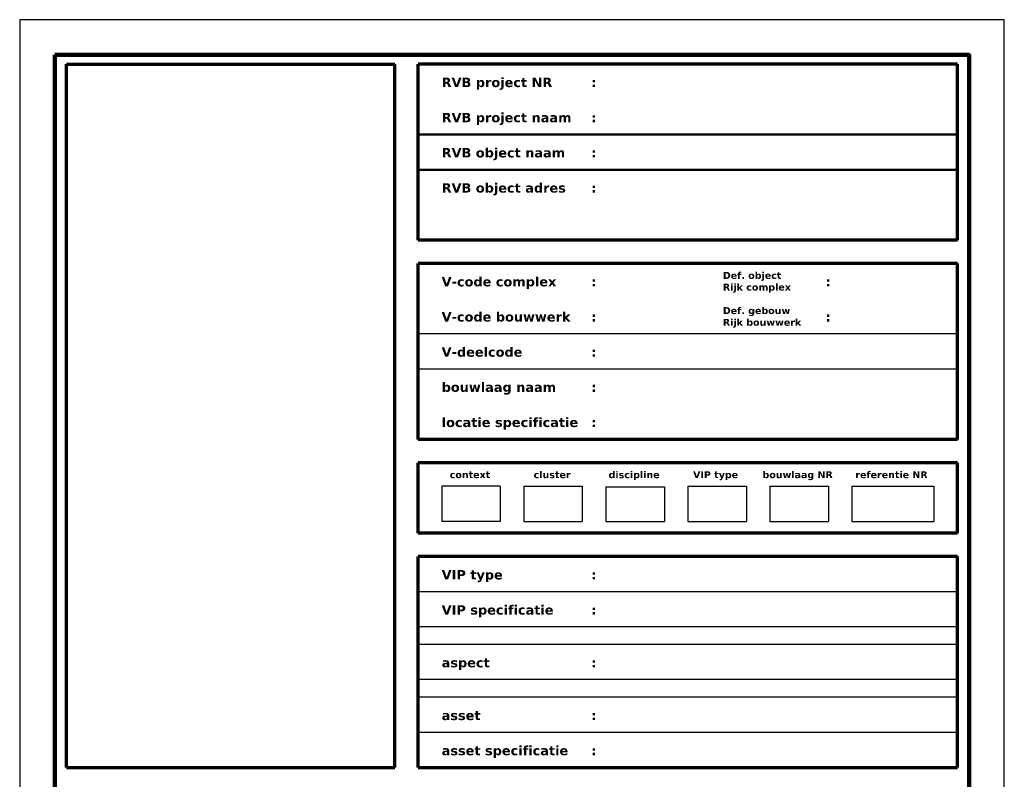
# Paper-space layout 'A4' of a CAD drawing. Header units: millimetres. Extents: x 0 to 217, y -304 to 0.
# Tile 78 of 78: x 0 to 210, y -162 to 0. Entities that reach past the tile are written whole.
import ezdxf
from ezdxf.enums import TextEntityAlignment as Align

# ---------------------------------------------------------------- set-up
doc = ezdxf.new("R2010")
doc.units = ezdxf.units.MM
doc.layers.add('--.--_-_bladrand', color=7, linetype='Continuous', plot=False)
for name, color, linetype in [('--.--_-_tekeningkader', 7, 'Continuous'), ('--.--_L_titelblok', 7, 'Continuous'), ('--.--_T_titelblok', 6, 'Continuous')]:
    doc.layers.add(name, color=color, linetype=linetype)
doc.styles.add('Verdana_3', font='verdana.ttf', dxfattribs={"height": 2})
doc.styles.add('Verdana_B', font='verdanab.ttf', dxfattribs={"height": 1.475})
doc.styles.add('Verdana_B_1', font='verdanab.ttf', dxfattribs={"height": 2})
doc.styles.add('Verdana_B_2', font='verdanab.ttf', dxfattribs={"height": 3.05})
doc.styles.add('Verdana_B_3', font='verdanab.ttf', dxfattribs={"height": 2.525})

# ---------------------------------------------------------------- blocks, each defined once
blk = doc.blocks.new('RCS_--_tekeningkader_A4')
at = {"layer": '--.--_-_bladrand'}
blk.add_lwpolyline([(0, 0), (0, -297), (210, -297), (210, 0)], close=True, dxfattribs=at)
at = {"layer": '--.--_-_tekeningkader', "lineweight": 120}
blk.add_lwpolyline([(7.5, -7.5), (7.5, -289.5), (202.5, -289.5), (202.5, -7.5)], close=True, dxfattribs=at)
blk = doc.blocks.new('RCS_--_titelblok_groot')
at = {"layer": '--.--_L_titelblok', "lineweight": 70}
for p, q in [((-200, 137.5), (-200, 287.5)), ((-200, 287.5), (-130, 287.5)), ((-130, 137.5), (-130, 287.5)), ((-125, 250), (-125, 287.5)), ((-10, 287.5), (-125, 287.5)), ((-10, 250), (-10, 287.5)), ((-10, 250), (-125, 250)), ((-10, 245), (-125, 245)), ((-125, 207.5), (-125, 245)), ((-10, 207.5), (-10, 245)), ((-10, 207.5), (-125, 207.5)), ((-125, 187.5), (-125, 202.5)), ((-10, 202.5), (-125, 202.5)), ((-10, 187.5), (-10, 202.5)), ((-10, 187.5), (-125, 187.5)), ((-125, 137.5), (-125, 182.5)), ((-10, 182.5), (-125, 182.5)), ((-10, 137.5), (-10, 182.5)), ((-200, 137.5), (-130, 137.5)), ((-125, 137.5), (-10, 137.5))]:
    blk.add_line(p, q, dxfattribs=at)
at = {"layer": '--.--_L_titelblok', "lineweight": 50}
for p, q in [((-10, 272.5), (-125, 272.5)), ((-10, 265), (-125, 265))]:
    blk.add_line(p, q, dxfattribs=at)
at = {"layer": '--.--_L_titelblok'}
for p, q in [((-10, 230), (-125, 230)), ((-10, 222.5), (-125, 222.5)), ((-120, 197.5), (-120, 190)), ((-107.5, 197.5), (-120, 197.5)), ((-107.5, 197.5), (-107.5, 190)), ((-102.5, 197.5), (-90, 197.5)), ((-102.5, 197.5), (-102.5, 190)), ((-90, 197.5), (-90, 190)), ((-67.5, 197.5), (-55, 197.5)), ((-67.5, 197.5), (-67.5, 190)), ((-55, 197.5), (-55, 190)), ((-50, 197.5), (-37.5, 197.5)), ((-50, 197.5), (-50, 190)), ((-37.5, 197.5), (-37.5, 190)), ((-32.5, 197.5), (-15, 197.5)), ((-32.5, 197.5), (-32.5, 190)), ((-15, 197.5), (-15, 190)), ((-85, 197.34), (-72.5, 197.34)), ((-85, 197.34), (-85, 190)), ((-72.5, 197.34), (-72.5, 190)), ((-107.5, 190), (-120, 190)), ((-102.5, 190), (-90, 190)), ((-85, 190), (-72.5, 190)), ((-67.5, 190), (-55, 190)), ((-50, 190), (-37.5, 190)), ((-32.5, 190), (-15, 190)), ((-10, 175), (-125, 175)), ((-10, 167.5), (-125, 167.5)), ((-10, 163.75), (-125, 163.75)), ((-10, 156.25), (-125, 156.25)), ((-10, 152.5), (-125, 152.5)), ((-10, 145), (-125, 145))]:
    blk.add_line(p, q, dxfattribs=at)
at = {"layer": '--.--_T_titelblok', "color": 7, "attachment_point": 1}
for s, insert, char_height, width, style in [('RVB project NR', (-120, 284.63), 2, 29.8228, 'Verdana_B_1'), ('\\fVerdana|b1|i0|c0|p34|;:', (-88.09, 284.63), 2, 1.3629, 'Verdana_B_1'), ('RVB project naam', (-120, 277.13), 2, 35.0337, 'Verdana_B_1'), ('\\fVerdana|b1|i0|c0|p34|;:', (-88.09, 277.13), 2, 1.3629, 'Verdana_B_1'), ('RVB object naam', (-120, 269.63), 2, 33.3502, 'Verdana_B_1'), ('\\fVerdana|b1|i0|c0|p34|;:', (-88.09, 269.63), 2, 1.3629, 'Verdana_B_1'), ('RVB object adres', (-120, 262.13), 2, 33.3502, 'Verdana_B_1'), ('\\fVerdana|b1|i0|c0|p34|;:', (-88.09, 262.13), 2, 1.3629, 'Verdana_B_1'), ('V-code complex', (-120, 242.13), 2, 31.0253, 'Verdana_B_1'), ('\\fVerdana|b1|i0|c0|p34|;:', (-88.09, 242.13), 2, 1.3629, 'Verdana_B_1'), ('Def. object', (-60.03, 243.2), 1.475, 15.7932, 'Verdana_B'), ('\\fVerdana|b1|i0|c0|p34|;:', (-38.09, 242.13), 2, 1.3629, 'Verdana_B_1'), ('Rijk complex', (-60.03, 240.7), 1.475, 18.519, 'Verdana_B'), ('Def. gebouw', (-60.03, 235.7), 1.475, 18.1181, 'Verdana_B'), ('V-code bouwwerk', (-120, 234.63), 2, 35.0337, 'Verdana_B_1'), ('\\fVerdana|b1|i0|c0|p34|;:', (-88.09, 234.63), 2, 1.3629, 'Verdana_B_1'), ('Rijk bouwwerk', (-60.03, 233.2), 1.475, 21.4852, 'Verdana_B'), ('\\fVerdana|b1|i0|c0|p34|;:', (-38.09, 234.63), 2, 1.3629, 'Verdana_B_1'), ('V-deelcode', (-120, 227.13), 2, 21.7257, 'Verdana_B_1'), ('\\fVerdana|b1|i0|c0|p34|;:', (-88.09, 227.13), 2, 1.3629, 'Verdana_B_1'), ('bouwlaag naam', (-120, 219.63), 2, 30.9451, 'Verdana_B_1'), ('\\fVerdana|b1|i0|c0|p34|;:', (-88.09, 219.63), 2, 1.3629, 'Verdana_B_1'), ('locatie specificatie', (-120, 212.13), 2, 36.3966, 'Verdana_B_1'), ('\\fVerdana|b1|i0|c0|p34|;:', (-88.09, 212.13), 2, 1.3629, 'Verdana_B_1'), ('context', (-118.28, 200.7), 1.475, 10.903, 'Verdana_B'), ('cluster', (-100.38, 200.7), 1.475, 9.9409, 'Verdana_B'), ('discipline', (-84.4, 200.7), 1.475, 13.6287, 'Verdana_B'), ('VIP type', (-66.38, 200.7), 1.475, 12.346, 'Verdana_B'), ('bouwlaag NR', (-51.57, 200.7), 1.475, 18.9198, 'Verdana_B'), ('referentie NR', (-31.77, 200.7), 1.475, 19.4008, 'Verdana_B'), ('VIP type', (-120, 179.63), 2, 16.8354, 'Verdana_B_1'), ('\\fVerdana|b1|i0|c0|p34|;:', (-88.09, 179.63), 2, 1.3629, 'Verdana_B_1'), ('VIP specificatie', (-120, 172.13), 2, 30.384, 'Verdana_B_1'), ('\\fVerdana|b1|i0|c0|p34|;:', (-88.09, 172.13), 2, 1.3629, 'Verdana_B_1'), ('aspect', (-120, 160.88), 2, 12.7468, 'Verdana_B_1'), ('\\fVerdana|b1|i0|c0|p34|;:', (-88.09, 160.88), 2, 1.3629, 'Verdana_B_1'), ('asset', (-120, 149.63), 2, 10.4219, 'Verdana_B_1'), ('\\fVerdana|b1|i0|c0|p34|;:', (-88.09, 149.63), 2, 1.3629, 'Verdana_B_1'), ('asset specificatie', (-120, 142.13), 2, 33.751, 'Verdana_B_1'), ('\\fVerdana|b1|i0|c0|p34|;:', (-88.09, 142.13), 2, 1.3629, 'Verdana_B_1')]:
    blk.add_mtext(s, dxfattribs=dict(at, insert=insert, char_height=char_height, width=width, style=style))
at = {"layer": '--.--_T_titelblok', "style": 'Verdana_3'}
for tag, p in [('$RCS_OG_PRJ_CODE', (-82.68, 282.51)), ('$RCS_OG_PRJ_NAAM', (-82.79, 275.13)), ('$RCS_V_NAAM', (-82.79, 267.63)), ('$RCS_V_ADRES1', (-82.79, 260.13)), ('$RCS_V_ADRES2', (-82.79, 256.38)), ('$RCS_V_ADRES3', (-82.79, 252.63)), ('$RCS_V_CMP_CODE', (-82.79, 240.13)), ('$RCS_V_CMP_CODE_OUD', (-32.73, 240.13)), ('$RCS_V_BWK_CODE', (-82.79, 232.63)), ('$RCS_V_BWK_CODE_OUD', (-32.73, 232.63)), ('$RCS_V_DEEL_CODE', (-82.73, 225.13)), ('$RCS_VIP_BWL_NAAM', (-82.55, 217.63)), ('$RCS_VIP_LOC_SPEC', (-82.55, 210.13)), ('$RCS_VIP_TYPE_NAAM', (-82.55, 177.63)), ('$RCS_VIP_TYPE_SPEC', (-82.55, 170.13)), ('$RCS_VIP_ASPECT', (-82.55, 158.88)), ('$RCS_VIP_ASSET', (-82.55, 147.63)), ('$RCS_VIP_ASSET_SPEC', (-82.55, 140.13)), ('$RCS_TEK_AUTEUR', (-162.79, 127.63)), ('$RCS_TEK_CONTROLE', (-162.79, 120.13)), ('$RCS_ON_PRJ_CODE', (-82.73, 120.13)), ('$RCS_TEK_ACCORDERING', (-162.79, 112.63)), ('$RCS_ON_BEDRIJF_NAAM', (-82.55, 112.63)), ('$RCS_VIP_DATUM_PEIL', (-162.73, 105.13)), ('$RCS_ON_BEDRIJF_ADRES1', (-82.55, 105.13)), ('$RCS_ON_BEDRIJF_ADRES2', (-82.55, 101.38)), ('$RCS_VIP_DATUM_CONTROLE', (-162.73, 97.63)), ('$RCS_ON_BEDRIJF_ADRES3', (-82.55, 97.63)), ('$RCS_TEK_NR', (-162.79, 85.13)), ('$RCS_TEK_NAAM', (-162.79, 77.63)), ('$RCS_VIP_DOC_CODE', (-162.73, 70.13)), ('$RCS_VIP_BESTAND_NAAM', (-162.55, 62.63)), ('$RCS_VIP_BESTAND_NAAM_BRON', (-162.55, 55.13)), ('$RCS_VIP_FASE', (-162.55, 42.63)), ('$RCS_VIP_FASE_CODE', (-162.73, 35.13)), ('$RCS_VIP_STATUS', (-162.55, 27.63))]:
    blk.add_attdef(tag, p, '', height=2, dxfattribs=at)
at = {"layer": '--.--_T_titelblok'}
for tag, height, style, p in [('$RCS_VIP_CONTEXT', 3.05, 'Verdana_B_2', (-113.75, 192.18)), ('$RCS_VIP_CLUSTER', 3.05, 'Verdana_B_2', (-96.25, 192.18)), ('$RCS_VIP_DISCIPLINE', 3.05, 'Verdana_B_2', (-78.75, 192.18)), ('$RCS_VIP_TYPE_CODE', 3.05, 'Verdana_B_2', (-61.25, 192.18)), ('$RCS_VIP_BWL_CODE', 3.05, 'Verdana_B_2', (-43.75, 192.18)), ('$RCS_VIP_REF_CODE', 3.05, 'Verdana_B_2', (-23.75, 192.18)), ('$RCS_VIP_SCHAAL', 2, 'Verdana_B_1', (-30, 84.33)), ('$RCS_VIP_SCHAAL_DIV', 2, 'Verdana_B_1', (-30, 80.89)), ('$RCS_VIP_FORMAAT', 3.05, 'Verdana_B_2', (-30, 69.68)), ('$RCS_VIP_BLAD_NR', 3.05, 'Verdana_B_2', (-38.75, 57.18)), ('$RCS_VIP_BLAD_NR_TOT', 3.05, 'Verdana_B_2', (-21.25, 57.18)), ('$RCS_VIP_IB_RUBRICERING', 2.52, 'Verdana_B_3', (-165, 15.79))]:
    blk.add_attdef(tag, text='', height=height, dxfattribs=dict(at, style=style)).set_placement(p, align=Align.CENTER)

psp = doc.layouts.new('A4')

# ---------------------------------------------------------------- block references
for name, p in [('RCS_--_tekeningkader_A4', (0, 0)), ('RCS_--_titelblok_groot', (210, -297))]:
    psp.add_blockref(name, p)

doc.saveas('drawing.dxf')
